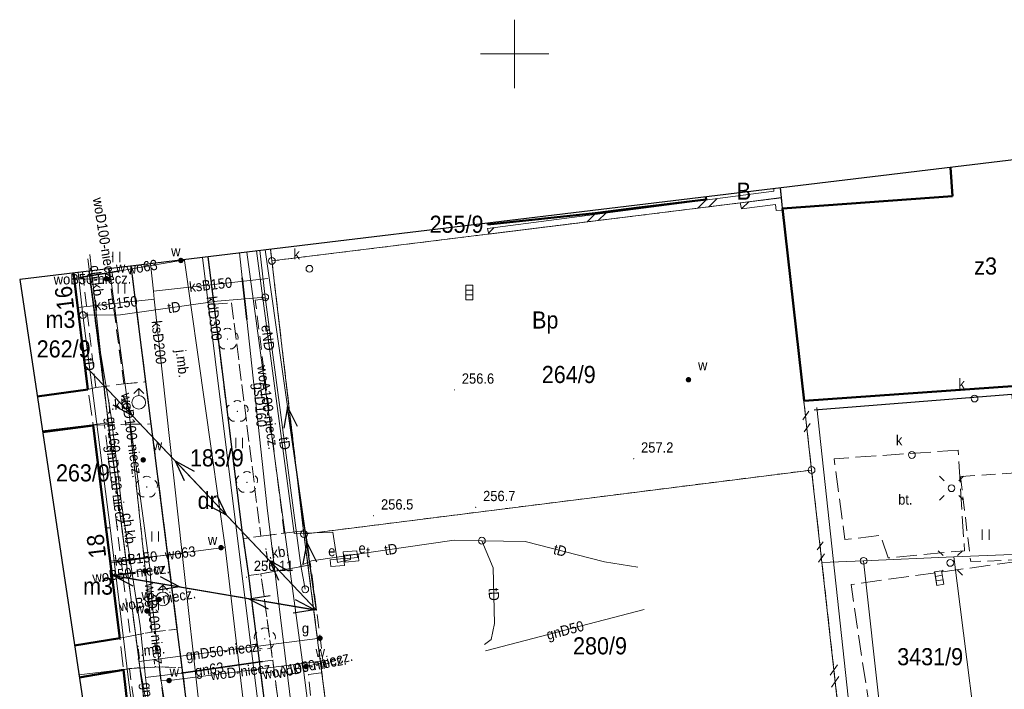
# Model space of a CAD drawing. Header units: metres. Extents: x 6555689 to 6555902, y 5574084 to 5574207.
# Tile 5 of 6: x 6555764 to 6555836, y 5574154 to 5574202. Entities that reach past the tile are written whole.
import ezdxf
from ezdxf.enums import TextEntityAlignment as Align

# ---------------------------------------------------------------- set-up
doc = ezdxf.new("R2010")
doc.units = ezdxf.units.M
for name, pattern in [('1.0_0.5', [1.5, 1, -0.5]), ('1.5_0.5', [2, 1.5, -0.5]), ('219-500', [0]), ('EGBU01', [1, 0.5, -0.5]), ('KTPL01', [2, 1.5, -0.5]), ('suep_nn_500', [0])]:
    doc.linetypes.add(name, pattern=pattern)
doc.layers.get('0').update_dxf_attribs({"color": 2, "linetype": 'CONTINUOUS', "lineweight": 5})
for name, color, linetype in [('202-punkt graniczny', 7, 'CONTINUOUS'), ('203-punkt graniczny', 7, 'CONTINUOUS'), ('210-oznaczenie konturu użytku gruntowego', 7, 'CONTINUOUS'), ('211-numer działki ewidencyjnej', 7, 'CONTINUOUS'), ('218-kontur użytku gruntowego', 7, 'CONTINUOUS'), ('219-działka ewidencyjna', 7, 'CONTINUOUS'), ('312-budynek ewidencyjny', 7, 'CONTINUOUS'), ('312-oznaczenie budynku ewidencyjnego-Atr117', 7, 'CONTINUOUS'), ('320-blok - kondygnacja nadziemna', 7, 'CONTINUOUS'), ('Adres nieruchomości (na budynku)', 7, 'CONTINUOUS'), ('chodnik', 7, 'CONTINUOUS'), ('chodnik-Atr17', 7, 'CONTINUOUS'), ('drzewo liściaste', 7, 'CONTINUOUS'), ('hydrant', 7, 'CONTINUOUS'), ('jezdnia', 7, 'CONTINUOUS'), ('jezdnia-Atr17', 7, 'CONTINUOUS'), ('komora podziemna', 7, 'CONTINUOUS'), ('kratka ściekowa', 7, 'CONTINUOUS'), ('krawężnik', 7, 'CONTINUOUS'), ('latarnia', 7, 'CONTINUOUS'), ('obszar utwardzony', 7, 'CONTINUOUS'), ('obszar utwardzony-Atr17', 7, 'CONTINUOUS'), ('obudowa ochronna przewodu', 7, 'CONTINUOUS'), ('przewód ciepłowniczy', 7, 'CONTINUOUS'), ('przewód elektroenergetyczny niskiego napięcia', 7, 'CONTINUOUS'), ('przewód elektroenergetyczny podziemny', 7, 'CONTINUOUS'), ('przewód elektroenergetyczny podziemny-Atr1', 7, 'CONTINUOUS'), ('przewód gazowy', 7, 'CONTINUOUS'), ('przewód gazowy-Atr1', 7, 'CONTINUOUS'), ('przewód kanalizacyjny', 7, 'CONTINUOUS'), ('przewód kanalizacyjny-Atr1', 7, 'CONTINUOUS'), ('przewód telekomunikacyjny podziemny', 7, 'CONTINUOUS'), ('przewód telekomunikacyjny podziemny-Atr1', 7, 'CONTINUOUS'), ('przewód wodociągowy', 7, 'CONTINUOUS'), ('przewód wodociągowy-Atr1', 7, 'CONTINUOUS'), ('RTPW01_O', 7, 'CONTINUOUS'), ('studnia kanalizacyjna', 7, 'CONTINUOUS'), ('studnia kanalizacyjna-Atr17', 7, 'CONTINUOUS'), ('szafa elektroenergetyczna lub kontener', 7, 'CONTINUOUS'), ('szafa elektroenergetyczna lub kontener-Atr17', 7, 'CONTINUOUS'), ('szafa telekomunikacyjna lub kontener', 7, 'CONTINUOUS'), ('szafa telekomunikacyjna lub kontener-Atr17', 7, 'CONTINUOUS'), ('trawnik', 7, 'CONTINUOUS'), ('Zakres', 7, 'CONTINUOUS'), ('zasuwa lub zawór', 7, 'CONTINUOUS'), ('zasuwa lub zawór-Atr17', 7, 'CONTINUOUS'), ('ściana oporowa (poligon)', 7, 'CONTINUOUS')]:
    doc.layers.add(name, color=color, linetype=linetype)
for name, color, linetype, lineweight in [('KTPL', 7, 'KTPL01', 20), ('PARSI', 7, 'CONTINUOUS', 20), ('RTPW01', 7, 'CONTINUOUS', 20), ('SUSM_E', 7, 'CONTINUOUS', 13), ('SUUS_K', 36, 'CONTINUOUS', 20), ('SUW', 5, 'CONTINUOUS', 18)]:
    doc.layers.add(name, color=color, linetype=linetype, lineweight=lineweight)
doc.styles.add('EGBB01', font='Arial.ttf', dxfattribs={"width": 0.9, "height": 1.25})
doc.styles.add('EGBD03', font='Arial.ttf', dxfattribs={"width": 0.9, "height": 1.25})
doc.styles.add('EGBU01', font='Arial.ttf', dxfattribs={"width": 0.9, "height": 1.25})
doc.styles.add('KOMUNIKACJA', font='Arial.ttf', dxfattribs={"width": 0.9, "height": 0.75})
doc.styles.add('NR_ADRESOWY', font='Arial.ttf', dxfattribs={"width": 0.9, "height": 1.25})
doc.styles.add('RTPW', font='Arial.ttf', dxfattribs={"width": 0.9, "height": 0.75})
doc.styles.add('SUPX', font='Arial.ttf', dxfattribs={"width": 0.9, "height": 0.75})

# ---------------------------------------------------------------- blocks, each defined once
blk = doc.blocks.new('203')
at = {"linetype": 'Continuous', "lineweight": 0}
h = blk.add_hatch(color=0, dxfattribs=at)
edge = h.paths.add_edge_path()
edge.add_arc((0, 0), 0.045, 0, 360)
blk = doc.blocks.new('202')
at = {"color": 0, "linetype": 'Continuous', "lineweight": 0}
blk.add_circle((0, 0), 0.25, dxfattribs=at)
blk = doc.blocks.new('TU04')
at = {"color": 0, "linetype": 'Continuous', "lineweight": 13}
for p, q in [((0, 0), (0, 0.75)), ((0.5, 0), (0.5, 0.75))]:
    blk.add_line(p, q, dxfattribs=at)
blk = doc.blocks.new('SM01')
at = {"color": 0, "linetype": 'Continuous', "lineweight": 13}
for p, q in [((-0.53, 0.531), (-0.883, 0.884)), ((0.531, 0.531), (0.884, 0.884)), ((-0.53, -0.53), (-0.883, -0.883)), ((0.531, -0.53), (0.884, -0.883))]:
    blk.add_line(p, q, dxfattribs=at)
blk.add_circle((0, 0), 0.25, dxfattribs=at)
blk = doc.blocks.new('US15')
at = {"color": 0, "linetype": 'Continuous', "lineweight": 13}
blk.add_circle((0, 0), 0.25, dxfattribs=at)
blk = doc.blocks.new('US25')
at = {"linetype": 'Continuous', "lineweight": 0}
h = blk.add_hatch(color=0, dxfattribs=at)
edge = h.paths.add_edge_path()
edge.add_arc((0, 0), 0.2, 0, 360)
blk = doc.blocks.new('SUWH')
at = {"layer": 'SUW', "color": 0, "lineweight": 18}
for p in [(-0.71, 1.29), (0, 1), (0.71, 1.29)]:
    blk.add_line(p, (0, 2), dxfattribs=at)
blk.add_circle((0, 0), 1, dxfattribs=at)
blk = doc.blocks.new('OP021')
at = {"linetype": 'Continuous', "lineweight": 13}
h = blk.add_hatch(color=0, dxfattribs=at)
edge = h.paths.add_edge_path()
edge.add_arc((0, 0), 0.05, 0, 360)
at = {"color": 0, "linetype": 'Continuous', "lineweight": 13}
for centre, start, end in [((0, 0.4), 49.272, 130.728), ((-0.38, 0.124), 121.308, 202.548), ((0.38, 0.124), 337.452, 58.692), ((-0.235, -0.324), 193.221, 274.871), ((0.235, -0.324), 265.129, 346.779)]:
    blk.add_arc(centre, 0.4, start, end, dxfattribs=at)
blk = doc.blocks.new('SUEP1')
at = {"color": 0, "linetype": 'Continuous'}
for p, q in [((0, 0), (5, 0)), ((5, 0), (3.5, 0.5)), ((5, 0), (3.5, -0.5)), ((5, 0), (15, 0)), ((15, 0), (13.5, 0.5)), ((15, 0), (13.5, -0.5))]:
    blk.add_line(p, q, dxfattribs=at)
blk = doc.blocks.new('US18')
at = {"color": 0, "linetype": 'Continuous', "lineweight": 13}
for p, q in [((-0.5, -0.25), (-0.5, 0.25)), ((-0.5, 0.25), (0.5, 0.25)), ((0.5, -0.25), (0.5, 0.25)), ((-0.5, -0.25), (0.5, -0.25))]:
    blk.add_line(p, q, dxfattribs=at)
blk = doc.blocks.new('US20')
at = {"color": 0, "linetype": 'Continuous', "lineweight": 13}
for p, q in [((-0.5, -0.25), (-0.5, 0.25)), ((-0.5, 0.25), (0.5, 0.25)), ((0.5, -0.25), (0.5, 0.25)), ((-0.5, -0.25), (0.5, -0.25))]:
    blk.add_line(p, q, dxfattribs=at)
blk = doc.blocks.new('US05')
at = {"color": 0, "linetype": 'Continuous', "lineweight": 13}
for p, q in [((-0.525, -0.25), (-0.525, 0.25)), ((-0.525, 0.25), (-0.175, 0.25)), ((-0.175, -0.25), (-0.175, 0.25)), ((-0.175, 0.25), (0.175, 0.25)), ((0.175, -0.25), (0.175, 0.25)), ((0.175, 0.25), (0.525, 0.25)), ((0.525, -0.25), (0.525, 0.25)), ((-0.525, -0.25), (-0.175, -0.25)), ((-0.175, -0.25), (0.175, -0.25)), ((0.175, -0.25), (0.525, -0.25))]:
    blk.add_line(p, q, dxfattribs=at)
blk = doc.blocks.new('SUSM01')
at = {"layer": 'SUSM_E', "color": 0, "lineweight": 18}
for p, q in [((-1.77, 1.77), (-1.06, 1.06)), ((1.06, 1.06), (1.77, 1.77)), ((-1.77, -1.77), (-1.06, -1.06)), ((1.06, -1.06), (1.77, -1.77))]:
    blk.add_line(p, q, dxfattribs=at)
blk.add_circle((0, 0), 0.5, dxfattribs=at)
blk = doc.blocks.new('SUUS05')
at = {"color": 0}
blk.add_wipeout([(0.49, -0.99), (-0.49, -0.99), (-0.49, 0.99), (0.49, 0.99)], dxfattribs=at).translate(0, 0, 0.5).dxf.layer = 'SUUS_K'
at = {"layer": 'SUUS_K', "color": 0}
blk.add_lwpolyline([(0.5, -1), (-0.5, -1), (-0.5, 1), (0.5, 1)], close=True, dxfattribs=at)
for points in [[(-0.5, 0.33), (0.5, 0.33)], [(-0.5, -0.33), (0.5, -0.33)]]:
    blk.add_lwpolyline(points, dxfattribs=at)
blk = doc.blocks.new('RTPW01')
at = {"layer": 'RTPW01', "color": 0, "const_width": 0.09}
blk.add_lwpolyline([(-0.04, 0, 1), (0.04, 0, 1)], format="xyb", close=True, dxfattribs=at)
at = {"layer": 'RTPW01_O', "color": 0, "style": 'RTPW', "width": 0.9}
for tag, p in [('RZG', (1.08, 0.9)), ('RZD', (1.08, -1.2))]:
    blk.add_attdef(tag, p, '', height=1.5, dxfattribs=at)
blk = doc.blocks.new('mzsk01')
at = {"layer": 'PARSI', "color": 0}
for p, q in [((0, -5), (0, 5)), ((5, 0), (-5, 0))]:
    blk.add_line(p, q, dxfattribs=at)

msp = doc.modelspace()

# ---------------------------------------------------------------- linework, layer by layer
at = {"color": 7, "linetype": 'Continuous', "lineweight": 18}
for points in [[(6555821.018, 5574173.29), (6555821.459, 5574173.905)], [(6555821.018, 5574173.29), (6555821.459, 5574173.905)], [(6555821.11, 5574172.404), (6555821.549, 5574173.018)], [(6555821.11, 5574172.404), (6555821.549, 5574173.018)], [(6555822.072, 5574163.789), (6555822.497, 5574164.383)], [(6555822.072, 5574163.789), (6555822.497, 5574164.383)], [(6555822.164, 5574162.903), (6555822.597, 5574163.509)], [(6555822.164, 5574162.903), (6555822.597, 5574163.509)]]:
    msp.add_lwpolyline(points, dxfattribs=at)
at = {"color": 7, "linetype": 'Continuous', "lineweight": 18, "flags": 128}
for points in [[(6555823.017, 5574154.65), (6555823.558, 5574155.405)], [(6555823.017, 5574154.65), (6555823.558, 5574155.405)], [(6555823.109, 5574153.764), (6555823.661, 5574154.535)], [(6555823.109, 5574153.764), (6555823.661, 5574154.535)]]:
    msp.add_lwpolyline(points, dxfattribs=at)
at = {"layer": '218-kontur użytku gruntowego', "color": 96, "linetype": 'EGBU01', "lineweight": 18}
for points in [[(6555819.44, 5574189.49), (6555819.359, 5574190.213)], [(6555819.359, 5574190.213), (6555819.44, 5574189.49)], [(6555782.18, 5574185.74), (6555782.29, 5574184.89)], [(6555782.29, 5574184.89), (6555782.18, 5574185.74)], [(6555770.36, 5574173.07), (6555768.939, 5574184.147)], [(6555768.939, 5574184.147), (6555770.36, 5574173.07)]]:
    msp.add_lwpolyline(points, dxfattribs=at)
at = {"layer": '218-kontur użytku gruntowego', "color": 96, "linetype": 'EGBU01', "lineweight": 18, "flags": 128}
for points in [[(6555782.29, 5574184.89), (6555819.44, 5574189.49)], [(6555819.44, 5574189.49), (6555782.29, 5574184.89)], [(6555821.66, 5574169.62), (6555819.44, 5574189.49)], [(6555819.44, 5574189.49), (6555821.66, 5574169.62)], [(6555782.29, 5574184.89), (6555784.63, 5574164.94)], [(6555784.63, 5574164.94), (6555782.29, 5574184.89)], [(6555772.65, 5574155.21), (6555770.36, 5574173.07)], [(6555770.36, 5574173.07), (6555772.65, 5574155.21)], [(6555784.63, 5574164.94), (6555821.66, 5574169.62)], [(6555821.66, 5574169.62), (6555784.63, 5574164.94)], [(6555822.42, 5574162.86), (6555821.66, 5574169.62)], [(6555821.66, 5574169.62), (6555822.42, 5574162.86)], [(6555787.18, 5574145.14), (6555784.63, 5574164.94)], [(6555784.63, 5574164.94), (6555787.18, 5574145.14)], [(6555823.88, 5574149.74), (6555822.42, 5574162.86)], [(6555822.42, 5574162.86), (6555823.88, 5574149.74)], [(6555774.94, 5574137.36), (6555772.65, 5574155.21)], [(6555772.65, 5574155.21), (6555774.94, 5574137.36)]]:
    msp.add_lwpolyline(points, dxfattribs=at)
at = {"layer": '219-działka ewidencyjna', "color": 7, "linetype": '219-500', "lineweight": 18}
for points in [[(6555819.359, 5574190.213), (6555819.44, 5574189.49)], [(6555782.18, 5574185.74), (6555782.29, 5574184.89)], [(6555768.939, 5574184.147), (6555770.36, 5574173.07)], [(6555765.545, 5574172.474), (6555770.36, 5574173.07)], [(6555832.04, 5574163.27), (6555877.581, 5574165.11)], [(6555768.208, 5574154.661), (6555772.65, 5574155.21)]]:
    msp.add_lwpolyline(points, dxfattribs=at)
at = {"layer": '219-działka ewidencyjna', "color": 7, "linetype": '219-500', "lineweight": 18, "flags": 128}
for points in [[(6555819.44, 5574189.49), (6555782.29, 5574184.89)], [(6555819.44, 5574189.49), (6555821.66, 5574169.62)], [(6555784.63, 5574164.94), (6555782.29, 5574184.89)], [(6555772.65, 5574155.21), (6555770.36, 5574173.07)], [(6555784.63, 5574164.94), (6555821.66, 5574169.62)], [(6555821.66, 5574169.62), (6555822.42, 5574162.86)], [(6555784.63, 5574164.94), (6555787.18, 5574145.14)], [(6555832.04, 5574163.27), (6555825.46, 5574162.99)], [(6555834.4, 5574144.65), (6555832.04, 5574163.27)], [(6555825.46, 5574162.99), (6555822.42, 5574162.86)], [(6555823.88, 5574149.74), (6555822.42, 5574162.86)], [(6555829.1, 5574130.07), (6555825.46, 5574162.99)], [(6555774.94, 5574137.36), (6555772.65, 5574155.21)]]:
    msp.add_lwpolyline(points, dxfattribs=at)
at = {"layer": '312-budynek ewidencyjny', "color": 7, "linetype": 'Continuous', "lineweight": 50}
for points in [[(6555831.94, 5574189.62), (6555831.809, 5574191.711)], [(6555813.947, 5574189.562), (6555813.97, 5574189.36)], [(6555798.05, 5574187.54), (6555798.031, 5574187.647)], [(6555767.809, 5574184.011), (6555768.87, 5574175.49)], [(6555768.87, 5574175.49), (6555765.168, 5574174.997)], [(6555765.557, 5574172.39), (6555769.26, 5574172.88)], [(6555771.2, 5574157.35), (6555767.888, 5574156.807)], [(6555768.238, 5574154.466), (6555771.46, 5574155.03)]]:
    msp.add_lwpolyline(points, dxfattribs=at)
at = {"layer": '312-budynek ewidencyjny', "color": 7, "linetype": 'Continuous', "lineweight": 50, "flags": 128}
for points in [[(6555813.97, 5574189.36), (6555809.09, 5574188.79)], [(6555819.55, 5574188.71), (6555831.94, 5574189.62)], [(6555805.88, 5574188.38), (6555798.05, 5574187.54)], [(6555809.09, 5574188.79), (6555805.88, 5574188.38)], [(6555821.13, 5574174.66), (6555819.55, 5574188.71)], [(6555836.66, 5574175.76), (6555821.13, 5574174.66)], [(6555769.26, 5574172.88), (6555771.2, 5574157.35)], [(6555771.46, 5574155.03), (6555773.21, 5574139.51)]]:
    msp.add_lwpolyline(points, dxfattribs=at)
at = {"layer": '320-blok - kondygnacja nadziemna', "color": 7, "linetype": 'Continuous', "lineweight": 18}
msp.add_lwpolyline([(6555843.41, 5574191.06), (6555843.92, 5574186.56), (6555844.48, 5574181.63), (6555837.55, 5574180.98), (6555838.04, 5574175.68), (6555836.66, 5574175.76), (6555821.13, 5574174.66), (6555819.55, 5574188.71), (6555831.94, 5574189.62), (6555831.809, 5574191.711)], dxfattribs=at)
at = {"layer": 'chodnik', "color": 7, "linetype": '1.0_0.5', "lineweight": 18}
for points in [[(6555783.19, 5574165.01), (6555781.08, 5574182.01), (6555782.6, 5574182.2), (6555782.183, 5574185.741)], [(6555777.613, 5574185.191), (6555778.05, 5574181.72), (6555779.35, 5574181.82), (6555781.48, 5574164.79), (6555783.19, 5574165.01)], [(6555768.469, 5574184.091), (6555769.44, 5574175.65), (6555771.49, 5574175.91), (6555770.364, 5574184.319)]]:
    msp.add_lwpolyline(points, dxfattribs=at)
at = {"layer": 'chodnik', "color": 7, "linetype": '1.0_0.5', "lineweight": 18, "flags": 128}
for points in [[(6555771.96, 5574157.49), (6555773.54, 5574157.79), (6555771.92, 5574172.97), (6555770.07, 5574172.92)], [(6555787.28, 5574118.87), (6555790.74, 5574119.29), (6555789.92, 5574125.27), (6555787.37, 5574145.29), (6555786.38, 5574152.91), (6555785.15, 5574152.78), (6555784.95, 5574154.7), (6555786.13, 5574154.84), (6555785.11, 5574162.69), (6555781.49, 5574162.04), (6555786.44, 5574125.57)], [(6555774.02, 5574139.61), (6555775.97, 5574139.83), (6555774.07, 5574155.25), (6555771.89, 5574155.12)]]:
    msp.add_lwpolyline(points, close=True, dxfattribs=at)
at = {"layer": 'jezdnia', "color": 7, "linetype": '1.5_0.5', "lineweight": 18}
for points in [[(6555819.391, 5574190.217), (6555819.47, 5574189.51), (6555819.55, 5574188.71), (6555831.94, 5574189.62), (6555831.809, 5574191.711)], [(6555783.22, 5574140.86), (6555780.58, 5574161.92), (6555780.19, 5574164.62), (6555780.13, 5574165.01), (6555778.05, 5574181.72), (6555777.613, 5574185.191)]]:
    msp.add_lwpolyline(points, dxfattribs=at)
at = {"layer": 'jezdnia', "color": 7, "linetype": '1.5_0.5', "lineweight": 18, "flags": 128}
for points in [[(6555769.26, 5574172.89), (6555770.07, 5574172.92), (6555771.92, 5574172.97), (6555773.48, 5574172.98), (6555773.09, 5574176.06), (6555771.49, 5574175.91), (6555769.44, 5574175.65), (6555768.87, 5574175.49)], [(6555780.19, 5574164.62), (6555780.58, 5574161.92), (6555781.49, 5574162.04), (6555785.11, 5574162.69), (6555784.74, 5574165.2), (6555783.19, 5574165.01), (6555781.48, 5574164.79)], [(6555771.46, 5574155.03), (6555771.89, 5574155.12), (6555774.07, 5574155.25), (6555775.75, 5574155.18), (6555775.39, 5574157.99), (6555773.54, 5574157.79), (6555771.96, 5574157.49), (6555771.2, 5574157.35)]]:
    msp.add_lwpolyline(points, close=True, dxfattribs=at)
at = {"layer": 'krawężnik', "color": 7, "linetype": 'Continuous', "lineweight": 25}
msp.add_lwpolyline([(6555777.613, 5574185.191), (6555778.05, 5574181.72), (6555780.13, 5574165.01), (6555780.19, 5574164.62), (6555780.58, 5574161.92), (6555783.22, 5574140.86), (6555784.85, 5574127.96)], dxfattribs=at)
at = {"layer": 'krawężnik', "color": 7, "linetype": 'Continuous', "lineweight": 25, "flags": 128}
msp.add_lwpolyline([(6555821.84, 5574174.02), (6555836.28, 5574175.16), (6555836.43, 5574173.48), (6555836.83, 5574173.5)], dxfattribs=at)
at = {"layer": 'KTPL', "lineweight": 18, "flags": 128}
msp.add_lwpolyline([(6555836.14, 5574109.04), (6555836.14, 5574109.04), (6555836.265, 5574109.936), (6555857.592, 5574111.975), (6555856.103, 5574129.092), (6555855.469, 5574129.104), (6555855.246, 5574129.223), (6555855.123, 5574129.495), (6555854.857, 5574131.358), (6555854.932, 5574131.615), (6555855.196, 5574131.811), (6555855.724, 5574131.815), (6555855.176, 5574139.626), (6555855.361, 5574140.003), (6555855.595, 5574140.01), (6555860.34, 5574140.637), (6555859.28, 5574150.4), (6555851.43, 5574149.35), (6555851.66, 5574147.66), (6555848.77, 5574147.25), (6555845.28, 5574146.82), (6555845.4, 5574145.81), (6555842.83, 5574145.51), (6555842.52, 5574148.07), (6555841.68, 5574147.97), (6555839.47, 5574163.01), (6555839.14, 5574163.288), (6555824.547, 5574161.261), (6555826.218, 5574149.97), (6555828.179, 5574150.227), (6555828.354, 5574149.297), (6555828.54, 5574147.85), (6555829.706, 5574141.982), (6555829.783, 5574141.047), (6555829.844, 5574139.962), (6555830.294, 5574135.086), (6555830.294, 5574135.086), (6555832.69, 5574108.57)], close=True, dxfattribs=at)
at = {"layer": 'obszar utwardzony', "color": 7, "linetype": '1.5_0.5', "lineweight": 18, "flags": 128}
msp.add_lwpolyline([(6555832.35, 5574171.07), (6555823.31, 5574170.44), (6555824.09, 5574164.54), (6555826.7, 5574164.85), (6555827.24, 5574163.2), (6555832.82, 5574163.73)], close=True, dxfattribs=at)
at = {"layer": 'obudowa ochronna przewodu', "color": 5, "linetype": 'Continuous', "lineweight": 35, "flags": 128}
for points in [[(6555768.28, 5574183.67), (6555771.08, 5574184.14)], [(6555770.9, 5574162.9), (6555773.6, 5574163.27)]]:
    msp.add_lwpolyline(points, dxfattribs=at)
at = {"layer": 'obudowa ochronna przewodu', "color": 52, "linetype": 'Continuous', "lineweight": 35, "flags": 128}
for points in [[(6555780.46, 5574180.61), (6555780.13, 5574183.66)], [(6555775.68, 5574154.79), (6555781.6, 5574155.63)]]:
    msp.add_lwpolyline(points, dxfattribs=at)
at = {"layer": 'przewód ciepłowniczy', "color": 212, "linetype": 'Continuous', "lineweight": 18, "flags": 128}
msp.add_lwpolyline([(6555801.33, 5574145.32), (6555824.84, 5574148.32), (6555822.04, 5574174.19)], dxfattribs=at)
at = {"layer": 'przewód elektroenergetyczny niskiego napięcia', "color": 1, "linetype": 'suep_nn_500', "lineweight": 18}
msp.add_lwpolyline([(6555781.807, 5574185.695), (6555785.54, 5574159.38)], dxfattribs=at)
at = {"layer": 'przewód elektroenergetyczny podziemny', "color": 1, "linetype": 'Continuous', "lineweight": 18}
msp.add_lwpolyline([(6555787.07, 5574162.86), (6555786.73, 5574165.09), (6555783.91, 5574164.98), (6555781.157, 5574185.617)], dxfattribs=at)
at = {"layer": 'przewód elektroenergetyczny podziemny', "color": 1, "linetype": 'Continuous', "lineweight": 18, "flags": 128}
msp.add_lwpolyline([(6555787.07, 5574162.86), (6555788.03, 5574163.08), (6555788.02, 5574163.43)], dxfattribs=at)
at = {"layer": 'przewód gazowy', "color": 52, "linetype": 'Continuous', "lineweight": 18, "flags": 128}
for points in [[(6555772.61, 5574155.64), (6555770.35, 5574173.03), (6555769.01, 5574185.36)], [(6555773.07, 5574154.46), (6555772.69, 5574158.25), (6555771.29, 5574167.31), (6555770.58, 5574173.35), (6555769.59, 5574179.38), (6555768.86, 5574185.03)], [(6555797.87, 5574156.41), (6555809.46, 5574159.43)], [(6555772.61, 5574155.64), (6555785.8, 5574157.34)], [(6555775.23, 5574140.63), (6555773.91, 5574148.11), (6555773.52, 5574150.32), (6555772.66, 5574155.25), (6555772.61, 5574155.64)], [(6555773.07, 5574154.46), (6555775.68, 5574154.79), (6555781.6, 5574155.63), (6555782.39, 5574155.73)], [(6555773.71, 5574148.44), (6555773.24, 5574153.12), (6555773.07, 5574154.46)]]:
    msp.add_lwpolyline(points, dxfattribs=at)
at = {"layer": 'przewód gazowy', "color": 52, "linetype": 'Continuous', "lineweight": 18}
msp.add_lwpolyline([(6555779.929, 5574185.47), (6555780.13, 5574183.66), (6555780.46, 5574180.61), (6555781.95, 5574166.87), (6555784.32, 5574147.24), (6555785.99, 5574135.01), (6555787.72, 5574122.53)], dxfattribs=at)
at = {"layer": 'przewód kanalizacyjny', "color": 34, "linetype": 'Continuous', "lineweight": 18}
msp.add_lwpolyline([(6555787.65, 5574101.76), (6555784.32, 5574128.49), (6555784.03, 5574130.77), (6555783.84, 5574132.3), (6555783.67, 5574133.38), (6555777.238, 5574185.146)], dxfattribs=at)
at = {"layer": 'przewód kanalizacyjny', "color": 34, "linetype": 'Continuous', "lineweight": 18, "flags": 128}
for points in [[(6555773.64, 5574182.69), (6555781.99, 5574183.61)], [(6555768.12, 5574181.48), (6555773.71, 5574182.09)], [(6555770.5, 5574162.96), (6555775.74, 5574163.53)]]:
    msp.add_lwpolyline(points, dxfattribs=at)
at = {"layer": 'przewód telekomunikacyjny podziemny', "color": 30, "linetype": 'Continuous', "lineweight": 18}
for points in [[(6555781.8, 5574182.23), (6555781.411, 5574185.648)], [(6555768.146, 5574184.052), (6555768.5, 5574180.93)]]:
    msp.add_lwpolyline(points, dxfattribs=at)
at = {"layer": 'przewód telekomunikacyjny podziemny', "color": 30, "linetype": 'Continuous', "lineweight": 18, "flags": 128}
for points in [[(6555768.5, 5574180.93), (6555771.25, 5574180.94), (6555778.3, 5574181.95), (6555781.8, 5574182.23)], [(6555784.41, 5574162.66), (6555781.8, 5574182.23)], [(6555770.49, 5574165.4), (6555770.19, 5574165.4)], [(6555797.61, 5574164.46), (6555795.59, 5574164.51), (6555785.19, 5574162.98), (6555784.41, 5574162.66)], [(6555797.81, 5574156.88), (6555798.28, 5574157.24), (6555798.54, 5574158.42), (6555798.43, 5574162.47), (6555797.61, 5574164.46)], [(6555808.98, 5574162.53), (6555806.56, 5574162.92), (6555800.77, 5574164.41), (6555797.61, 5574164.46)], [(6555784.72, 5574160.91), (6555784.41, 5574162.66)]]:
    msp.add_lwpolyline(points, dxfattribs=at)
at = {"layer": 'przewód wodociągowy', "color": 5, "linetype": 'Continuous', "lineweight": 18}
for points in [[(6555784.56, 5574155.23), (6555780.468, 5574185.534)], [(6555790.38, 5574099.43), (6555790.27, 5574099.83), (6555789.96, 5574100.98), (6555788.12, 5574102.41), (6555786.44, 5574103.75), (6555785.43, 5574110.41), (6555785.38, 5574110.76), (6555782.45, 5574132.63), (6555782.37, 5574133.75), (6555781.61, 5574140.48), (6555780.74, 5574148.25), (6555778.89, 5574163.99), (6555775.92, 5574184.92), (6555775.914, 5574184.987)], [(6555770.412, 5574184.325), (6555770.53, 5574183.58)]]:
    msp.add_lwpolyline(points, dxfattribs=at)
at = {"layer": 'przewód wodociągowy', "color": 5, "linetype": 'Continuous', "lineweight": 18, "flags": 128}
for points in [[(6555775.92, 5574184.92), (6555775.65, 5574184.92), (6555771.08, 5574184.14), (6555768.28, 5574183.67), (6555767.9, 5574183.61)], [(6555767.87, 5574183.55), (6555770.22, 5574183.58), (6555770.53, 5574183.58)], [(6555774.21, 5574154.23), (6555773.54, 5574160.08), (6555773.4, 5574162.3), (6555770.53, 5574183.58)], [(6555778.89, 5574163.99), (6555778.58, 5574163.95), (6555773.6, 5574163.27), (6555770.9, 5574162.9), (6555770.53, 5574162.84)], [(6555770.62, 5574161.95), (6555773.02, 5574162.25), (6555773.4, 5574162.3)], [(6555786.02, 5574155.69), (6555774.79, 5574154.25), (6555774.21, 5574154.23)], [(6555784.56, 5574155.23), (6555784.78, 5574155.27)], [(6555790.19, 5574111.38), (6555784.56, 5574155.23)], [(6555784.78, 5574155.27), (6555786.04, 5574155.57)], [(6555774.21, 5574154.23), (6555775.24, 5574147.91)]]:
    msp.add_lwpolyline(points, dxfattribs=at)
at = {"layer": 'trawnik', "color": 7, "linetype": '1.0_0.5', "lineweight": 18}
msp.add_lwpolyline([(6555770.364, 5574184.319), (6555771.49, 5574175.91), (6555773.09, 5574176.06), (6555772.026, 5574184.519)], dxfattribs=at)
at = {"layer": 'trawnik', "color": 7, "linetype": '1.0_0.5', "lineweight": 18, "flags": 128}
for points in [[(6555778.05, 5574181.72), (6555780.13, 5574165.01), (6555780.19, 5574164.62), (6555781.48, 5574164.79), (6555779.35, 5574181.82)], [(6555771.92, 5574172.97), (6555773.54, 5574157.79), (6555775.39, 5574157.99), (6555773.48, 5574172.98)], [(6555832.52, 5574169.15), (6555833.27, 5574162.93), (6555870.41, 5574164.32), (6555870.59, 5574165.46), (6555870.65, 5574167.01), (6555864.21, 5574166.5), (6555862.9, 5574167.51), (6555857.19, 5574167.11), (6555857.02, 5574169.56), (6555845.72, 5574168.79), (6555845.59, 5574169.99)], [(6555785.98, 5574118.71), (6555787.28, 5574118.87), (6555786.44, 5574125.57), (6555781.49, 5574162.04), (6555780.58, 5574161.92), (6555783.22, 5574140.86), (6555784.85, 5574127.96)], [(6555774.07, 5574155.25), (6555775.97, 5574139.83), (6555777.65, 5574139.98), (6555775.75, 5574155.18)]]:
    msp.add_lwpolyline(points, close=True, dxfattribs=at)
at = {"layer": 'ściana oporowa (poligon)', "color": 7, "linetype": 'Continuous', "lineweight": 18}
msp.add_lwpolyline([(6555818.899, 5574190.158), (6555818.92, 5574189.98), (6555798.02, 5574187.26), (6555798.11, 5574186.83), (6555816.45, 5574189.13), (6555819.47, 5574189.51), (6555819.391, 5574190.217)], dxfattribs=at)
msp.add_lwpolyline([(6555818.899, 5574190.158), (6555818.92, 5574189.98), (6555798.02, 5574187.26), (6555798.11, 5574186.83), (6555816.45, 5574189.13), (6555819.47, 5574189.51), (6555819.391, 5574190.217)], dxfattribs=at)
at = {"layer": 'ściana oporowa (poligon)', "color": 7, "linetype": 'Continuous', "lineweight": 18, "flags": 128}
for points in [[(6555813.369, 5574188.744), (6555813.959, 5574189.334)], [(6555814.177, 5574188.845), (6555814.772, 5574189.44)], [(6555816.584, 5574188.704), (6555817.091, 5574189.211)], [(6555805.284, 5574187.73), (6555805.83, 5574188.276)], [(6555806.092, 5574187.831), (6555806.643, 5574188.382)], [(6555798.094, 5574186.904), (6555798.514, 5574187.324)]]:
    msp.add_lwpolyline(points, dxfattribs=at)
msp.add_lwpolyline([(6555819.47, 5574189.51), (6555816.45, 5574189.13), (6555816.55, 5574188.7), (6555819.03, 5574189.01), (6555819.07, 5574188.57), (6555819.57, 5574188.59), (6555819.55, 5574188.71)], close=True, dxfattribs=at)
msp.add_lwpolyline([(6555819.47, 5574189.51), (6555816.45, 5574189.13), (6555816.55, 5574188.7), (6555819.03, 5574189.01), (6555819.07, 5574188.57), (6555819.57, 5574188.59), (6555819.55, 5574188.71)], close=True, dxfattribs=at)

# ---------------------------------------------------------------- block references
at = {"layer": '202-punkt graniczny', "color": 7, "linetype": 'Continuous', "lineweight": 18}
for p in [(6555782.29, 5574184.89), (6555821.66, 5574169.62), (6555784.63, 5574164.94), (6555825.46, 5574162.99)]:
    msp.add_blockref('202', p, dxfattribs=at)
at = {"layer": '203-punkt graniczny', "color": 7, "linetype": 'Continuous', "lineweight": 18}
for p in [(6555819.44, 5574189.49), (6555770.36, 5574173.07), (6555832.04, 5574163.27), (6555822.42, 5574162.86), (6555772.65, 5574155.21)]:
    msp.add_blockref('203', p, dxfattribs=at)
at = {"layer": 'drzewo liściaste', "color": 94, "linetype": 'Continuous', "lineweight": 18}
for p in [(6555779.05, 5574179.18), (6555779.77, 5574173.9), (6555780.47, 5574168.72), (6555773.16, 5574168.38), (6555781.77, 5574157.29)]:
    msp.add_blockref('OP021', p, dxfattribs=at)
at = {"layer": 'komora podziemna', "color": 7, "linetype": 'Continuous', "lineweight": 18}
for p, rotation in [((6555781.8, 5574182.23), 278.177), ((6555768.5, 5574180.93), 277.746), ((6555797.61, 5574164.46), 6.36), ((6555784.72, 5574160.91), 279.299)]:
    msp.add_blockref('US15', p, dxfattribs=dict(at, rotation=rotation))
at = {"layer": 'kratka ściekowa', "color": 36, "linetype": 'Continuous', "lineweight": 18, "rotation": 270}
msp.add_blockref('US05', (6555796.69, 5574182.58), dxfattribs=at)
at = {"layer": 'latarnia', "color": 7, "linetype": 'Continuous', "lineweight": 18}
msp.add_blockref('SM01', (6555831.87, 5574168.29), dxfattribs=at)
at = {"layer": 'PARSI', "xscale": 0.5, "yscale": 0.5, "zscale": 0.5, "rotation": 1.16962990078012e-09}
msp.add_blockref('mzsk01', (6555800, 5574200), dxfattribs=at)
msp.add_blockref('mzsk01', (6555800, 5574200), dxfattribs=at)
at = {"layer": 'przewód elektroenergetyczny niskiego napięcia', "color": 1, "linetype": 'Continuous', "lineweight": 18, "rotation": 98.074}
msp.add_blockref('SUEP1', (6555785.54, 5574159.38), dxfattribs=at)
at = {"layer": 'RTPW01', "linetype": 'Continuous', "xscale": 0.5, "yscale": 0.5, "zscale": 0.5}
for p, values in [((6555795.606, 5574175.473, 256.624), {'RZG': '256.6'}), ((6555808.681, 5574170.443, 257.157), {'RZG': '257.2'}), ((6555797.158, 5574166.899, 256.732), {'RZG': '256.7'}), ((6555789.708, 5574166.284, 256.549), {'RZG': '256.5'}), ((6555780.432, 5574161.801, 256.109), {'RZG': '256.11'})]:
    msp.add_blockref('RTPW01', p, dxfattribs=at).add_auto_attribs(values)
at = {"layer": 'studnia kanalizacyjna', "color": 36, "linetype": 'Continuous', "lineweight": 18}
for p in [(6555785.03, 5574184.31), (6555833.55, 5574174.84), (6555828.98, 5574170.72)]:
    msp.add_blockref('US15', p, dxfattribs=at)
at = {"layer": 'szafa elektroenergetyczna lub kontener', "color": 1, "linetype": 'Continuous', "lineweight": 18}
for p, rotation in [((6555787.07, 5574162.86), 184.939), ((6555788.02, 5574163.43), 4.87)]:
    msp.add_blockref('US18', p, dxfattribs=dict(at, rotation=rotation))
at = {"layer": 'szafa telekomunikacyjna lub kontener', "color": 30, "linetype": 'Continuous', "lineweight": 18, "rotation": 5.002000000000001}
msp.add_blockref('US20', (6555788.1, 5574163.19), dxfattribs=at)
at = {"layer": 'trawnik', "color": 7, "linetype": 'Continuous', "lineweight": 18}
for p in [(6555770.696, 5574184.803), (6555771.069, 5574182.509), (6555779.649, 5574171.219), (6555834.119, 5574164.529), (6555773.519, 5574164.389), (6555773.519, 5574159.389)]:
    msp.add_blockref('TU04', p, dxfattribs=at)
at = {"layer": 'zasuwa lub zawór', "color": 5, "linetype": 'Continuous', "lineweight": 18}
for p in [(6555775.65, 5574184.92), (6555770.22, 5574183.58), (6555812.68, 5574176.21), (6555772.9, 5574170.36), (6555778.58, 5574163.95), (6555773.02, 5574162.25), (6555773.18, 5574159.33), (6555784.78, 5574155.27), (6555774.79, 5574154.25)]:
    msp.add_blockref('US25', p, dxfattribs=at)
at = {"layer": 'zasuwa lub zawór', "color": 52, "linetype": 'Continuous', "lineweight": 18}
msp.add_blockref('US25', (6555785.8, 5574157.34), dxfattribs=at)

# ---------------------------------------------------------------- texts
at = {"layer": '210-oznaczenie konturu użytku gruntowego', "color": 96, "linetype": 'Continuous', "lineweight": 18, "style": 'EGBU01', "width": 0.9}
for s, p in [('B', (6555816.2, 5574189.357)), ('Bp', (6555801.27, 5574179.95)), ('dr', (6555776.87, 5574166.78))]:
    msp.add_text(s, height=1.25, dxfattribs=at).set_placement(p)
at = {"layer": '211-numer działki ewidencyjnej', "color": 7, "linetype": 'Continuous', "lineweight": 18, "style": 'EGBD03', "width": 0.9}
for s, p in [('255/9', (6555795.762, 5574186.94)), ('262/9', (6555767.097, 5574177.837)), ('263/9', (6555768.503, 5574168.786)), ('3431/9', (6555830.312, 5574155.364))]:
    msp.add_text(s, height=1.25, dxfattribs=at).set_placement(p, align=Align.CENTER)
for s, p in [('264/9', (6555801.98, 5574177.22)), ('183/9', (6555776.308, 5574171.135)), ('280/9', (6555804.26, 5574157.41))]:
    msp.add_text(s, height=1.25, dxfattribs=at).set_placement(p, align=Align.TOP_LEFT)
at = {"layer": '312-oznaczenie budynku ewidencyjnego-Atr117', "color": 7, "style": 'EGBB01', "width": 0.9}
for s, p in [('z3', (6555833.53, 5574183.89)), ('m3', (6555765.776, 5574179.993)), ('m3', (6555768.516, 5574160.519))]:
    msp.add_text(s, height=1.25, dxfattribs=at).set_placement(p)
at = {"layer": 'Adres nieruchomości (na budynku)', "color": 7, "linetype": 'Continuous', "lineweight": 25, "style": 'NR_ADRESOWY', "width": 0.9}
for s, rotation, p in [('16', 97.093, (6555767.88, 5574181.38)), ('18', 97.116, (6555770.21, 5574163.27))]:
    msp.add_text(s, height=1.25, rotation=rotation, dxfattribs=at).set_placement(p)
at = {"layer": 'chodnik-Atr17', "color": 7, "style": 'KOMUNIKACJA', "width": 0.9}
for rotation, p in [(277.082, (6555769.53, 5574183.32)), (276.527, (6555771.88, 5574165.23))]:
    msp.add_text('ch.kb.', height=0.75, rotation=rotation, dxfattribs=at).set_placement(p, align=Align.MIDDLE_CENTER)
at = {"layer": 'jezdnia-Atr17', "color": 7, "style": 'KOMUNIKACJA', "width": 0.9}
for s, rotation, p in [('j.mb.', 277.139, (6555775.76, 5574177.39)), ('j.kb.', 4.475, (6555771.18, 5574174.41)), ('j.kb.', 8.657, (6555782.66, 5574163.6)), ('j.mb.', 6.949, (6555773.47, 5574156.49))]:
    msp.add_text(s, height=0.75, rotation=rotation, dxfattribs=at).set_placement(p, align=Align.MIDDLE_CENTER)
at = {"layer": 'obszar utwardzony-Atr17', "color": 7, "style": 'KOMUNIKACJA', "width": 0.9}
msp.add_text('bt.', height=0.75, dxfattribs=at).set_placement((6555827.98, 5574167.09))
at = {"layer": 'przewód elektroenergetyczny podziemny-Atr1', "color": 1, "style": 'SUPX', "width": 0.9}
msp.add_text('eND', height=0.75, rotation=277.597, dxfattribs=at).set_placement((6555782, 5574179.28), align=Align.MIDDLE_CENTER)
at = {"layer": 'przewód gazowy-Atr1', "color": 52, "style": 'SUPX', "width": 0.9}
for s, rotation, p in [('gsD160', 274.46706, (6555781.431, 5574174.381)), ('gn160', 276.698, (6555770.72, 5574172.2)), ('gnD150-niecz.', 277.409, (6555770.95, 5574168.42)), ('gnD50', 14.616, (6555803.68, 5574157.92)), ('gnD50-niecz.', 7.31, (6555778.76, 5574156.43)), ('gn63', 8.079, (6555777.73, 5574155.08)), ('gn160', 275.73, (6555773.27, 5574152.8))]:
    msp.add_text(s, height=0.75, rotation=rotation, dxfattribs=at).set_placement(p, align=Align.MIDDLE_CENTER)
at = {"layer": 'przewód kanalizacyjny-Atr1', "color": 36, "style": 'SUPX', "width": 0.9}
for s, rotation, p in [('ksB150', 6.285, (6555777.82, 5574183.15)), ('ksB150', 6.227, (6555770.92, 5574181.79)), ('kdD300', 277.088, (6555778.084, 5574180.689)), ('ksD200', 276.256, (6555774.05, 5574178.94)), ('ksB150', 6.211, (6555772.37, 5574163.16))]:
    msp.add_text(s, height=0.75, rotation=rotation, dxfattribs=at).set_placement(p, align=Align.MIDDLE_CENTER)
at = {"layer": 'przewód telekomunikacyjny podziemny-Atr1', "color": 30, "style": 'SUPX', "width": 0.9}
for rotation, p in [(8.153, (6555775.15, 5574181.5)), (277.306, (6555768.96, 5574177.33)), (277.603, (6555783.22, 5574171.56)), (8.394, (6555790.97, 5574163.83)), (345.522, (6555803.32, 5574163.75)), (271.581, (6555798.49, 5574160.54))]:
    msp.add_text('tD', height=0.75, rotation=rotation, dxfattribs=at).set_placement(p, align=Align.MIDDLE_CENTER)
at = {"layer": 'przewód wodociągowy-Atr1', "color": 5, "style": 'SUPX', "width": 0.9}
for s, rotation, p in [('woD100-niecz.', 279.012, (6555770.08, 5574186.43)), ('wo63', 9.721, (6555772.82, 5574184.44)), ('woB50-niecz.', 0.731, (6555769.2, 5574183.57)), ('woA100-niecz.', 277.69, (6555782, 5574174.19)), ('woD100-niecz.', 277.677, (6555772.07, 5574172.15)), ('wo63', 7.812, (6555775.61, 5574163.55)), ('woB50-niecz.', 7.125, (6555772.01, 5574162.12)), ('woD100-niecz.', 276.521, (6555773.75, 5574158.26)), ('woA100-niecz.', 10.305, (6555784.67, 5574155.25)), ('woB50-niecz.', 13.393, (6555785.41, 5574155.42)), ('woD-niecz.', 7.317, (6555780.12, 5574154.93))]:
    msp.add_text(s, height=0.75, rotation=rotation, dxfattribs=at).set_placement(p, align=Align.MIDDLE_CENTER)
at = {"layer": 'studnia kanalizacyjna-Atr17', "color": 36, "style": 'SUPX', "width": 0.9}
for p in [(6555784.33, 5574185.01), (6555832.85, 5574175.54), (6555828.28, 5574171.42)]:
    msp.add_text('k', height=0.75, dxfattribs=at).set_placement(p, align=Align.RIGHT)
at = {"layer": 'szafa elektroenergetyczna lub kontener-Atr17', "color": 1, "style": 'SUPX', "width": 0.9}
msp.add_text('e', height=0.75, dxfattribs=at).set_placement((6555786.66, 5574163.33), align=Align.CENTER)
msp.add_text('e', height=0.75, dxfattribs=at).set_placement((6555788.61, 5574163.54))
at = {"layer": 'szafa telekomunikacyjna lub kontener-Atr17', "color": 30, "style": 'SUPX', "width": 0.9}
msp.add_text('t', height=0.75, dxfattribs=at).set_placement((6555789.17, 5574163.26))
at = {"layer": 'zasuwa lub zawór-Atr17', "color": 5, "style": 'SUPX', "width": 0.9}
for p in [(6555775.28, 5574185.6), (6555777.96, 5574164.53)]:
    msp.add_text('w', height=0.75, dxfattribs=at).set_placement(p, align=Align.MIDDLE_CENTER)
for p in [(6555770.91, 5574184.04), (6555813.38, 5574176.91), (6555773.6, 5574171.06), (6555773.7, 5574162.03), (6555785.48, 5574155.97), (6555774.82, 5574154.54)]:
    msp.add_text('w', height=0.75, dxfattribs=at).set_placement(p)
for p in [(6555773.45, 5574160.14), (6555772.99, 5574159.15)]:
    msp.add_text('w', height=0.75, dxfattribs=at).set_placement(p, align=Align.RIGHT)
at = {"layer": 'zasuwa lub zawór-Atr17', "color": 52, "style": 'SUPX', "width": 0.9}
msp.add_text('g', height=0.75, dxfattribs=at).set_placement((6555785, 5574157.69), align=Align.RIGHT)

# ---------------------------------------------------------------- next in the draw order: block references
at = {"layer": 'hydrant', "color": 5, "linetype": 'Continuous', "lineweight": 18, "xscale": 0.5, "yscale": 0.5}
for p in [(6555772.58, 5574174.56), (6555774.33, 5574160.21)]:
    msp.add_blockref('SUWH', p, dxfattribs=at)

# ---------------------------------------------------------------- next in the draw order: linework, layer by layer
at = {"layer": 'jezdnia', "color": 7, "linetype": '1.5_0.5', "lineweight": 18}
msp.add_lwpolyline([(6555772.026, 5574184.519), (6555773.09, 5574176.06), (6555773.48, 5574172.98), (6555775.39, 5574157.99), (6555775.75, 5574155.18), (6555777.65, 5574139.98), (6555778.34, 5574134.19), (6555779.4, 5574125.25), (6555782.35, 5574103.53), (6555782.68, 5574101.06), (6555782.6, 5574099.89), (6555782.51, 5574099.28), (6555782.48, 5574099.06), (6555782.29, 5574098.27), (6555781.88, 5574097.58), (6555781.35, 5574097.21), (6555780.52, 5574096.75), (6555779.15, 5574096.45), (6555780.188, 5574094.288)], dxfattribs=at)
at = {"layer": 'krawężnik', "color": 7, "linetype": 'Continuous', "lineweight": 25}
msp.add_lwpolyline([(6555779.15, 5574096.45), (6555780.52, 5574096.75), (6555781.35, 5574097.21), (6555781.88, 5574097.58), (6555782.29, 5574098.27), (6555782.48, 5574099.06), (6555782.51, 5574099.28), (6555782.6, 5574099.89), (6555782.68, 5574101.06), (6555782.35, 5574103.53), (6555779.4, 5574125.25), (6555778.34, 5574134.19), (6555777.65, 5574139.98), (6555775.75, 5574155.18), (6555775.39, 5574157.99), (6555773.48, 5574172.98), (6555773.09, 5574176.06), (6555772.026, 5574184.519)], dxfattribs=at)
at = {"layer": 'przewód elektroenergetyczny niskiego napięcia', "color": 1, "linetype": 'suep_nn_500', "lineweight": 18, "flags": 128}
for points in [[(6555785.54, 5574159.38), (6555768.66, 5574177.23)], [(6555785.54, 5574159.38), (6555770.62, 5574161.92)]]:
    msp.add_lwpolyline(points, dxfattribs=at)
at = {"layer": 'przewód kanalizacyjny', "color": 34, "linetype": 'Continuous', "lineweight": 18}
msp.add_lwpolyline([(6555773.422, 5574184.687), (6555773.64, 5574182.69), (6555773.71, 5574182.09), (6555775.74, 5574163.53), (6555777.02, 5574151.93), (6555777.12, 5574150.98), (6555777.69, 5574146.73), (6555779.15, 5574135.94), (6555780.36, 5574126.51), (6555784.47, 5574094.38)], dxfattribs=at)
at = {"layer": 'przewód telekomunikacyjny podziemny', "color": 30, "linetype": 'Continuous', "lineweight": 18, "flags": 128}
msp.add_lwpolyline([(6555776.2, 5574114.15), (6555773.89, 5574132.7), (6555773.69, 5574139.83), (6555771.79, 5574154.7), (6555770.49, 5574165.4), (6555768.5, 5574180.93)], dxfattribs=at)
at = {"layer": 'przewód wodociągowy', "color": 5, "linetype": 'Continuous', "lineweight": 18, "flags": 128}
msp.add_lwpolyline([(6555773.54, 5574160.08), (6555774.05, 5574160.17), (6555774.33, 5574160.21)], dxfattribs=at)
at = {"layer": 'Zakres', "color": 6, "lineweight": 30, "flags": 128}
msp.add_lwpolyline([(6555763.89, 5574183.54), (6555777.29, 5574093.93), (6555884.54, 5574107.16), (6555873.78, 5574196.76)], close=True, dxfattribs=at)

# ---------------------------------------------------------------- next in the draw order: block references
at = {"layer": 'przewód elektroenergetyczny niskiego napięcia', "color": 1, "linetype": 'Continuous', "lineweight": 18}
for p, rotation in [((6555768.66, 5574177.23), 313.3999999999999), ((6555785.54, 5574159.38), 133.4), ((6555770.62, 5574161.92), 350.339), ((6555785.54, 5574159.38), 170.339)]:
    msp.add_blockref('SUEP1', p, dxfattribs=dict(at, rotation=rotation))
at = {"layer": 'zasuwa lub zawór', "color": 5, "linetype": 'Continuous', "lineweight": 18}
msp.add_blockref('US25', (6555774.05, 5574160.17), dxfattribs=at)

# ---------------------------------------------------------------- next in the draw order: texts
at = {"layer": 'przewód wodociągowy-Atr1', "color": 5, "style": 'SUPX', "width": 0.9}
msp.add_text('woB80-niecz.', height=0.75, rotation=10.008, dxfattribs=at).set_placement((6555773.93, 5574160.15), align=Align.MIDDLE_CENTER)

# ---------------------------------------------------------------- next in the draw order: block references
at = {"layer": 'SUSM_E', "lineweight": 18, "xscale": 0.5, "yscale": 0.5, "zscale": 0.5}
msp.add_blockref('SUSM01', (6555831.78, 5574162.84, 257.814), dxfattribs=at)

# ---------------------------------------------------------------- next in the draw order: block references
at = {"layer": 'SUUS_K', "color": 18, "lineweight": 18, "xscale": 0.5, "yscale": 0.5, "zscale": 0.5, "rotation": 9.75977539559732}
msp.add_blockref('SUUS05', (6555830.969, 5574161.728, 257.326), dxfattribs=at)

doc.saveas('drawing.dxf')
